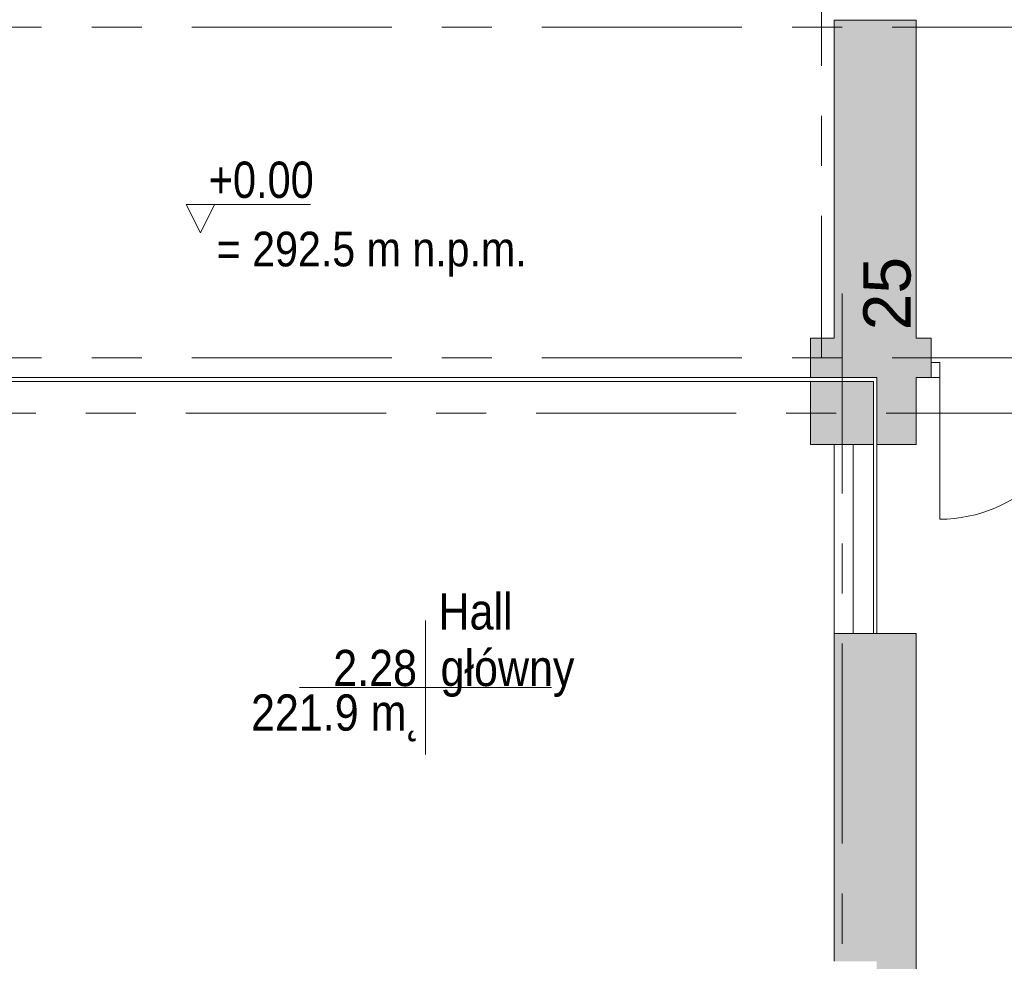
# Model space of a CAD drawing. Header units: centimetres. Extents: x -2574 to 3083, y -1 to 3760.
# Tile 41 of 58: x 665 to 1290, y 2460 to 3058. Entities that reach past the tile are written whole.
import ezdxf

# ---------------------------------------------------------------- set-up
doc = ezdxf.new("R2010")
doc.units = ezdxf.units.CM
doc.linetypes.add('Oś', pattern=[222.25, 127, -31.75, 31.75, -31.75])
for name, color, linetype, lineweight in [('A-AREA-IDEN', 2, 'Continuous', 13), ('A-DETL-GENF', 92, 'Continuous', 9), ('A-DETL-MEDM', 33, 'Continuous', 13), ('A-DOOR', 31, 'Continuous', 13), ('A-FLOR', 192, 'Continuous', 13), ('A-WALL', 113, 'Continuous', 13), ('G-ANNO-DIMS', 111, 'Continuous', 13), ('G-ANNO-TEXT', 231, 'Continuous', 13), ('S-GRID', 1, 'Continuous', 13), ('S-GRID-IDEN', 1, 'Continuous', 13)]:
    doc.layers.add(name, color=color, linetype=linetype, lineweight=lineweight)
doc.layers.add('A-WALL-PATT', color=111, linetype='Continuous', lineweight=13, plot=False)
doc.layers.add('S-COLS', color=52, linetype='Continuous', lineweight=13, plot=False)
doc.styles.add('Arial Narrow_3', font='ARIALN.TTF', dxfattribs={"height": 23})
doc.styles.add('Arial_4', font='arial.ttf', dxfattribs={"height": 30})
doc.styles.add('Arial_5', font='arial.ttf', dxfattribs={"width": 0.85, "height": 22})
doc.styles.add('Arial_7', font='arial.ttf', dxfattribs={"width": 0.85, "height": 23})

msp = doc.modelspace()

# ---------------------------------------------------------------- hatches: boundary and pattern name
at = {"layer": 'S-COLS', "lineweight": 9}
msp.add_hatch(color=251, dxfattribs=at).paths.add_polyline_path([(1167.38, 2788.33), (1207.38, 2788.33), (1207.38, 2828.33), (1167.38, 2828.33), (1167.38, 2796.42)], flags=0)

# ---------------------------------------------------------------- linework, layer by layer
at = {"layer": 'A-AREA-IDEN', "color": 251, "lineweight": 9}
for p, q in [((923.02, 2676.66), (923.02, 2634.16)), ((932.77, 2634.16), (843.02, 2634.16)), ((843.02, 2634.16), (1003.02, 2634.16)), ((923.02, 2634.16), (923.02, 2591.66))]:
    msp.add_line(p, q, dxfattribs=at)
at = {"layer": 'A-DETL-GENF', "color": 251, "lineweight": 9}
for p, q in [((1249.38, 2840.53), (1243.88, 2840.53)), ((1243.88, 2840.53), (1243.88, 2830.98)), ((1249.38, 2830.98), (1249.38, 2840.53)), ((1243.88, 2830.98), (1249.38, 2830.98))]:
    msp.add_line(p, q, dxfattribs=at)
at = {"layer": 'A-DETL-MEDM', "color": 251, "lineweight": 9}
for p, q in [((1243.88, 2830.98), (1243.88, 2840.53)), ((1243.88, 2840.53), (1249.38, 2840.53)), ((1249.38, 2840.53), (1249.38, 2830.98)), ((1249.38, 2830.98), (1243.88, 2830.98))]:
    msp.add_line(p, q, dxfattribs=at)
at = {"layer": 'A-DOOR', "color": 251, "lineweight": 9}
msp.add_line((1249.38, 2830.98), (1249.38, 2740.98), dxfattribs=at)
msp.add_arc((1249.38, 2830.98), 90, 270, 0, dxfattribs=at)
at = {"layer": 'A-FLOR', "color": 251, "lineweight": 9}
for p, q in [((607.38, 2830.83), (1167.38, 2830.83)), ((1167.38, 2828.33), (607.38, 2828.33)), ((1207.38, 2668.33), (1207.38, 2788.33)), ((1209.38, 2788.33), (1209.38, 2668.33))]:
    msp.add_line(p, q, dxfattribs=at)
at = {"layer": 'A-WALL', "color": 251, "lineweight": 9}
for p, q in [((1182.38, 3057.83), (1182.38, 2855.83)), ((1234.38, 3057.83), (1182.38, 3057.83)), ((1234.38, 2855.83), (1234.38, 3057.83)), ((1182.38, 2855.83), (1167.38, 2855.83)), ((1167.38, 2855.83), (1167.38, 2830.83)), ((1243.88, 2855.83), (1234.38, 2855.83)), ((1243.88, 2840.53), (1243.88, 2855.83)), ((1243.88, 2830.83), (1243.88, 2830.98)), ((1167.38, 2830.83), (1209.38, 2830.83)), ((1209.38, 2830.83), (1209.38, 2788.33)), ((1234.38, 2830.83), (1243.88, 2830.83)), ((1234.38, 2788.33), (1234.38, 2830.83)), ((1182.38, 2788.33), (1182.38, 2668.33)), ((1194.38, 2668.33), (1194.38, 2788.33)), ((1209.38, 2788.33), (1234.38, 2788.33)), ((1182.38, 2668.33), (1182.38, 2460.33)), ((1194.38, 2668.33), (1182.38, 2668.33)), ((1234.38, 2668.33), (1194.38, 2668.33)), ((1234.38, 2375.33), (1234.38, 2668.33))]:
    msp.add_line(p, q, dxfattribs=at)
at = {"layer": 'A-WALL-PATT', "color": 251, "linetype": 'Continuous', "lineweight": 9, "extrusion": (0, 0, -1)}
for points in [[(-1182.38, 2855.83), (-1234.38, 3057.83), (-1182.38, 3057.83)], [(-1234.38, 3057.83), (-1182.38, 2855.83), (-1234.38, 2855.83)], [(-1243.88, 2830.83), (-1167.38, 2855.83), (-1167.38, 2830.83)], [(-1167.38, 2855.83), (-1243.88, 2830.83), (-1243.88, 2855.83)], [(-1234.38, 2788.33), (-1209.38, 2830.83), (-1209.38, 2788.33)], [(-1209.38, 2830.83), (-1234.38, 2788.33), (-1234.38, 2830.83)], [(-1182.38, 2460.33), (-1234.38, 2668.33), (-1182.38, 2668.33)], [(-1234.38, 2668.33), (-1182.38, 2460.33), (-1209.38, 2460.33)], [(-1234.38, 2668.33), (-1209.38, 2460.33), (-1234.38, 2460.33)], [(-1234.38, 2337.33), (-1209.38, 2460.33), (-1209.38, 2337.33)], [(-1209.38, 2460.33), (-1234.38, 2337.33), (-1234.38, 2460.33)]]:
    msp.add_solid(points, dxfattribs=at)
at = {"layer": 'G-ANNO-DIMS', "color": 251, "lineweight": 9}
for p, q in [((780.18, 2922.86), (771.18, 2940.86)), ((771.18, 2940.86), (850.09, 2940.86)), ((780.18, 2922.86), (789.18, 2940.86))]:
    msp.add_line(p, q, dxfattribs=at)
at = {"layer": 'S-COLS', "color": 251, "lineweight": 9}
for p, q in [((1207.38, 2828.33), (1167.38, 2828.33)), ((1167.38, 2828.33), (1167.38, 2788.33)), ((1207.38, 2788.33), (1207.38, 2828.33)), ((1167.38, 2788.33), (1207.38, 2788.33))]:
    msp.add_line(p, q, dxfattribs=at)
at = {"layer": 'S-GRID', "color": 251, "linetype": 'Oś', "lineweight": 9}
for p, q in [((1174.38, 3600.33), (1174.38, 2843.33)), ((-1225.62, 3053.33), (1897.1, 3053.33)), ((1187.38, 2884.27), (1187.38, 27.13)), ((-1225.62, 2843.33), (1859.41, 2843.33)), ((1342.46, 2808.33), (-1368.76, 2808.33))]:
    msp.add_line(p, q, dxfattribs=at)

# ---------------------------------------------------------------- texts
at = {"layer": 'A-AREA-IDEN', "color": 251, "lineweight": 9, "style": 'Arial_7', "width": 0.85}
for s, p in [('Hall', (931.26, 2670.94)), ('główny', (932.57, 2635.04)), ('2.28', (864.46, 2635.04)), ('221.9 m˛', (812.26, 2606.77))]:
    msp.add_text(s, height=23, dxfattribs=at).set_placement(p)
at = {"layer": 'G-ANNO-DIMS', "color": 251, "lineweight": 9, "style": 'Arial Narrow_3'}
msp.add_text('+0.00', height=23, dxfattribs=at).set_placement((785.42, 2944.96))
at = {"layer": 'G-ANNO-TEXT', "color": 251, "lineweight": 9, "style": 'Arial_5', "width": 0.85}
msp.add_text('= 292.5 m n.p.m.', height=22, dxfattribs=at).set_placement((790.49, 2901.48))
at = {"layer": 'S-GRID-IDEN', "color": 251, "lineweight": 9, "style": 'Arial_4'}
msp.add_text('25', height=30, rotation=90, dxfattribs=at).set_placement((1230.88, 2860.88))

doc.saveas('drawing.dxf')
